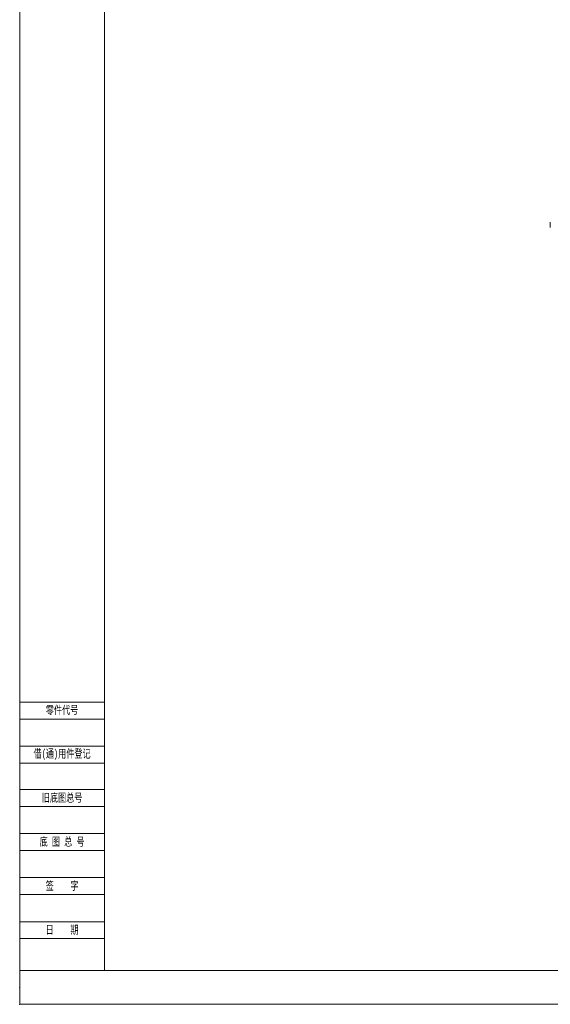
# Model space of a CAD drawing. Header units: millimetres. Extents: x 0 to 841, y 0 to 594.
# Tile 1 of 26: x 0 to 157, y 0 to 291. Entities that reach past the tile are written whole.
import ezdxf

# ---------------------------------------------------------------- set-up
doc = ezdxf.new("R2010")
doc.units = ezdxf.units.MM
doc.header["$PDSIZE"] = -5
for name, color, linetype, lineweight in [('Default', 7, 'Continuous', 18), ('保护壳后0鍚_617', 7, 'Continuous', 18), ('图框', 7, 'Continuous', 18)]:
    doc.layers.add(name, color=color, linetype=linetype, lineweight=lineweight)
doc.styles.add('SEACAD_Arial', font='txt', dxfattribs={"width": 0.7})

# ---------------------------------------------------------------- blocks, each defined once
blk = doc.blocks.new('SE4')
at = {"layer": '保护壳后0鍚_617', "color": 7, "linetype": 'Continuous'}
blk.add_line((156.58, 229.41), (156.58, 230.91), dxfattribs=at)

msp = doc.modelspace()

# ---------------------------------------------------------------- linework, layer by layer
at = {"layer": 'Default', "color": 7, "linetype": 'Continuous'}
for p, q in [((0, 594), (0, 0)), ((0, 0), (841, 0))]:
    msp.add_line(p, q, dxfattribs=at)
for p in [(-0.01, 4.969), (0, 0)]:
    msp.add_point(p, dxfattribs=at)
at = {"layer": '图框', "color": 7, "linetype": 'Continuous'}
for p, q in [((25.004, 9.969), (25.004, 585.892)), ((0.004, 89.19), (25.004, 89.19)), ((0.004, 84.19), (25.004, 84.19)), ((0.004, 76.19), (25.004, 76.19)), ((0.004, 71.19), (25.004, 71.19)), ((0.004, 63.399), (25.004, 63.399)), ((0.004, 58.399), (25.004, 58.399)), ((0.004, 50.399), (25.004, 50.399)), ((0.004, 45.399), (25.004, 45.399)), ((0.004, 37.399), (25.004, 37.399)), ((0.004, 32.399), (25.004, 32.399)), ((0.004, 24.399), (25.004, 24.399)), ((0.004, 19.399), (25.004, 19.399)), ((0.004, 9.969), (25.004, 9.969)), ((831.004, 9.969), (25.004, 9.969))]:
    msp.add_line(p, q, dxfattribs=at)

# ---------------------------------------------------------------- block references
at = {"layer": 'Default'}
msp.add_blockref('SE4', (0, 0), dxfattribs=at)

# ---------------------------------------------------------------- texts
at = {"layer": '图框', "char_height": 2.45, "attachment_point": 5, "style": 'SEACAD_Arial'}
for s, insert, width in [('{\\C7;零件代号}', (12.497, 86.728), 25.01461), ('{\\C7;借(通)用件登记}', (12.504, 73.693), 25), ('{\\C7;旧底图总号}', (12.504, 60.852), 25), ('{\\C7;底 图 总 号}', (12.504, 47.878), 25), ('{\\C7;签    字}', (12.504, 34.861), 25), ('{\\C7;日    期}', (12.504, 21.866), 25)]:
    msp.add_mtext(s, dxfattribs=dict(at, insert=insert, width=width))

doc.saveas('drawing.dxf')
